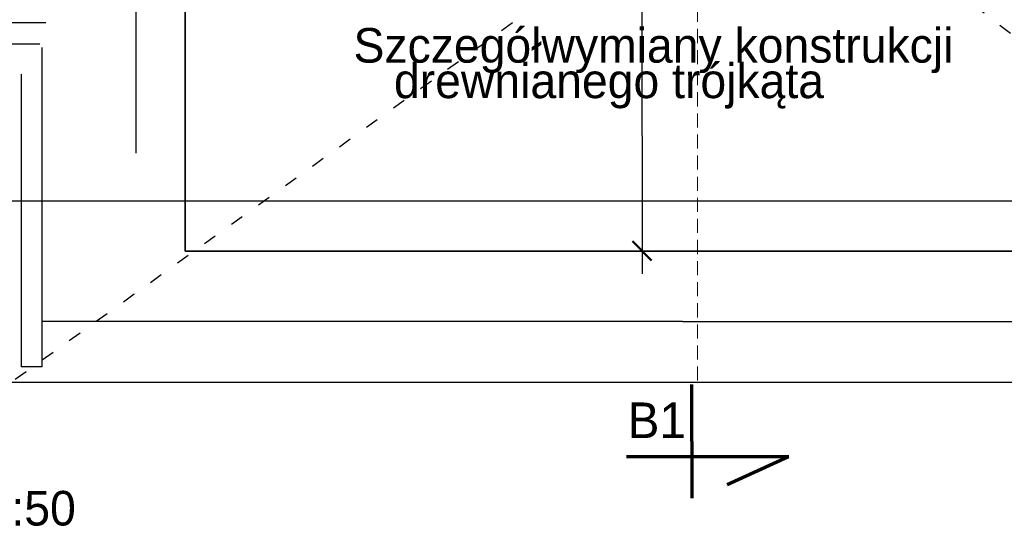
# Model space of a CAD drawing. Header units: millimetres. Extents: x 5545 to 136433, y -146986 to -36607.
# Tile 108 of 159: x 36240 to 36951, y -51569 to -51195. Entities that reach past the tile are written whole.
import ezdxf

# ---------------------------------------------------------------- set-up
doc = ezdxf.new("R2010")
doc.units = ezdxf.units.MM
doc.header["$LTSCALE"] = 8
for name, pattern in [('ACAD_ISO03W100', [30, 12, -18]), ('DASHDOTX2', [50.8, 25.4, -12.7, 0, -12.7]), ('VERDECKT', [9.525, 6.35, -3.175])]:
    doc.linetypes.add(name, pattern=pattern)
doc.layers.add('Arc_opisy', color=18, linetype='Continuous')
doc.layers.add('GRUBA', color=74, linetype='Continuous', lineweight=50)
doc.layers.add('Standard', color=7, linetype='Continuous', lineweight=25)
doc.styles.add('BIKTG', font='BIKROMSW.SHX')

msp = doc.modelspace()

# ---------------------------------------------------------------- linework, layer by layer
at = {"color": 250, "linetype": 'ByBlock', "lineweight": 50}
msp.add_line((36696.392, -51369.154), (36682.624, -51355.385), dxfattribs=at)
at = {"layer": 'Arc_opisy', "color": 250, "linetype": 'VERDECKT', "lineweight": 20, "ltscale": 0.2}
msp.add_line((36729.435, -51456.032), (36729.435, -49620.556), dxfattribs=at)
at = {"layer": 'Arc_opisy', "color": 250, "lineweight": 25, "ltscale": 0.2}
msp.add_line((36688.887, -50550.95), (36689.527, -51378.988), dxfattribs=at)
at = {"layer": 'Arc_opisy', "linetype": 'ACAD_ISO03W100', "lineweight": 25, "ltscale": 0.1}
for p, q in [((36237.187, -51455.004), (36775.945, -51068.228)), ((36775.945, -51068.228), (37292.999, -51462.4))]:
    msp.add_line(p, q, dxfattribs=at)
at = {"layer": 'Standard', "color": 250, "lineweight": 35}
for p, q in [((36359.816, -51362.616), (36359.816, -51077.509)), ((36359.816, -51362.616), (36359.816, -51077.509)), ((37192.67, -51362.616), (36359.816, -51362.616)), ((37192.67, -51362.616), (36359.816, -51362.616))]:
    msp.add_line(p, q, dxfattribs=at)
at = {"layer": 'Standard', "color": 250, "linetype": 'DASHDOTX2', "lineweight": 25}
msp.add_line((36324.205, -51088.454), (36324.205, -51415.559), dxfattribs=at)
msp.add_line((36324.205, -51088.454), (36324.205, -51415.559), dxfattribs=at)
at = {"layer": 'Standard', "color": 250, "linetype": 'VERDECKT', "lineweight": 25, "ltscale": 0.5}
msp.add_line((36259.129, -51197.519), (36094.441, -51197.519), dxfattribs=at)
at = {"layer": 'Standard', "color": 250, "lineweight": 25}
for p, q in [((35280.426, -51212.888), (36254.827, -51212.888)), ((35280.426, -51212.888), (36254.827, -51212.888)), ((36256.345, -51215.316), (36256.345, -51413.239)), ((36256.345, -51215.316), (36256.345, -51413.239)), ((36241.39, -51234.613), (36241.39, -51446.106)), ((36241.39, -51234.613), (36241.39, -51446.106)), ((36718.575, -51413.239), (36256.345, -51413.239)), ((36718.575, -51413.239), (36256.345, -51413.239)), ((36718.575, -51413.239), (37265.103, -51413.656)), ((36718.575, -51413.239), (37265.103, -51413.656)), ((36256.345, -51446.106), (36241.39, -51446.106)), ((36256.345, -51446.106), (36241.39, -51446.106)), ((36228.441, -51457.236), (37292.843, -51457.236)), ((36228.441, -51457.236), (37292.843, -51457.236))]:
    msp.add_line(p, q, dxfattribs=at)
at = {"layer": 'Standard', "color": 250, "lineweight": 25, "ltscale": 2}
msp.add_line((38237.83, -51326.441), (35221.839, -51326.441), dxfattribs=at)
at = {"layer": 'Standard', "color": 250, "lineweight": 25, "ltscale": 0.5}
msp.add_line((36256.345, -51413.239), (36256.345, -51446.106), dxfattribs=at)
msp.add_line((36256.345, -51413.239), (36256.345, -51446.106), dxfattribs=at)
at = {"layer": 'Standard', "color": 250, "lineweight": 70}
for p, q in [((36725.152, -51458.695), (36725.336, -51540.877)), ((36725.152, -51458.695), (36725.336, -51540.877)), ((36678.335, -51510.786), (36795.396, -51510.786)), ((36678.335, -51510.786), (36795.396, -51510.786)), ((36750.947, -51531.114), (36795.26, -51510.806))]:
    msp.add_line(p, q, dxfattribs=at)

# ---------------------------------------------------------------- texts
at = {"layer": 'GRUBA', "color": 250, "style": 'BIKTG'}
for s, height, p in [('Szczegółwymiany konstrukcji  ', 25, (36481.265, -51226.368)), ('drewnianego trójkąta  ', 25, (36510.449, -51251.996)), ('B1', 25.75, (36679.061, -51497.537)), ('Projekt wymiany konstrukcji drewnianej  trójkątnego szczytu z skala 1:50', 25, (35206.905, -51560.657))]:
    msp.add_text(s, height=height, dxfattribs=at).set_placement(p)

doc.saveas('drawing.dxf')
